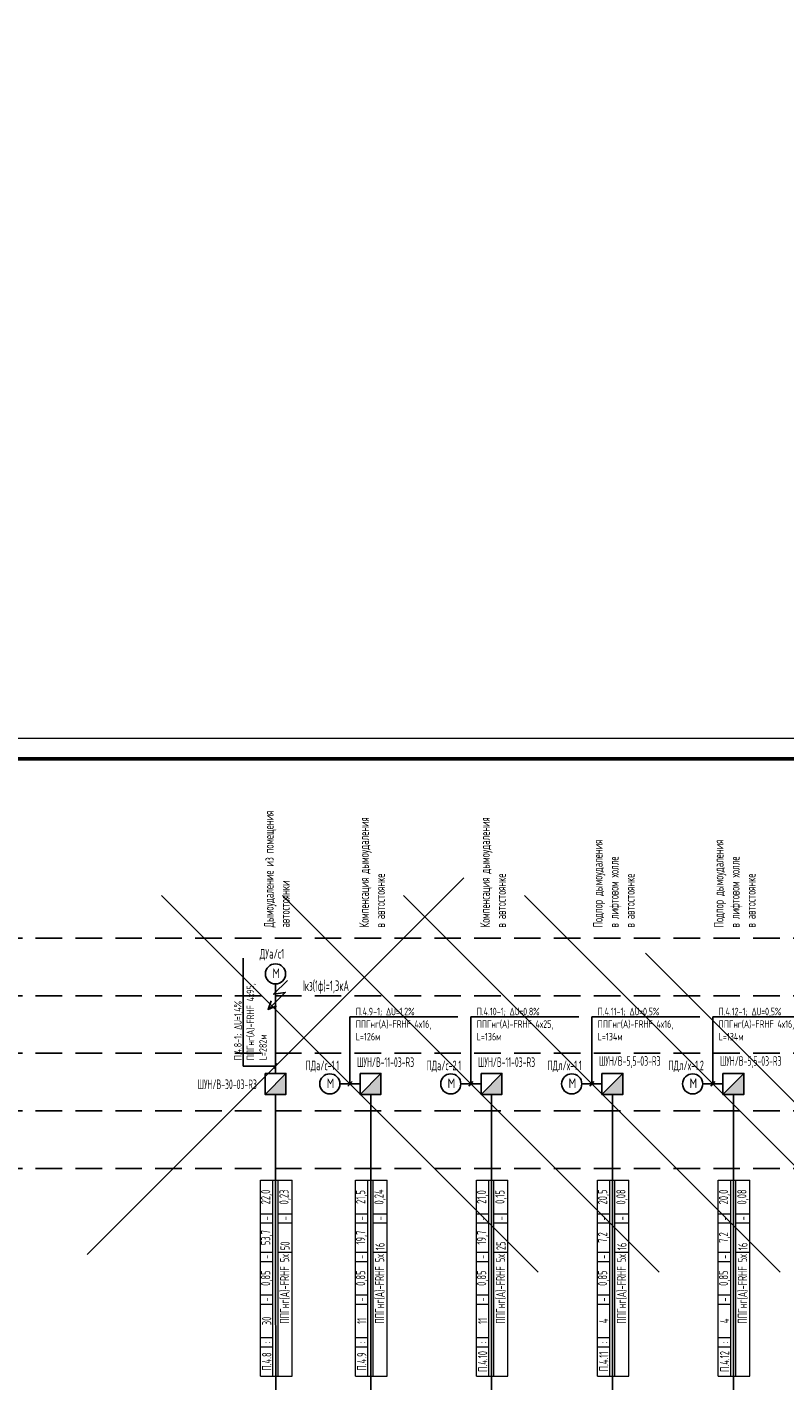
# Model space of a CAD drawing. Header units: millimetres. Extents: x -101899 to 582947, y -77476 to 345289.
# Tile 92 of 100: x 299819 to 317926, y 135988 to 168333. Entities that reach past the tile are written whole.
import ezdxf
from ezdxf import colors
from ezdxf.entities.mleader import LeaderData, LeaderLine
from ezdxf.enums import TextEntityAlignment as Align
from ezdxf.math import Vec2, Vec3

# ---------------------------------------------------------------- set-up
doc = ezdxf.new("R2010")
doc.units = ezdxf.units.MM
doc.linetypes.add('штриховая2', pattern=[9.525, 6.35, -3.175])
doc.layers.get('Defpoints').update_dxf_attribs({"color": 253})
doc.layers.add('$_Блоки', color=7, linetype='Continuous')
doc.layers.add('текст', color=7, linetype='Continuous', lineweight=20)
doc.layers.add('ФОРМАТ', color=7, linetype='Continuous', lineweight=18)
doc.styles.add('$_Electrical_gost', font='cs_gost2304.shx', dxfattribs={"width": 0.8})
doc.styles.add('Electrical_gost', font='cs_gost2304.shx', dxfattribs={"height": 250})

# ---------------------------------------------------------------- blocks, each defined once
blk = doc.blocks.new('*U158')
at = {"layer": 'ФОРМАТ'}
blk.add_lwpolyline([(1485, 420), (1485, 0), (0, 0), (0, 420)], close=True, dxfattribs=at)
at = {"layer": 'ФОРМАТ', "lineweight": 53}
blk.add_lwpolyline([(20, 415), (20, 5), (1480, 5), (1480, 415)], close=True, dxfattribs=at)
blk = doc.blocks.new('*U27')
at = {"layer": '$_Блоки'}
h = blk.add_hatch(color=0, dxfattribs=at)
h.dxf.hatch_style = 1
h.paths.add_polyline_path([(2.5, 0), (2.5, 5), (-2.5, 0)])
at = {"layer": '$_Блоки', "color": 0}
blk.add_line((-2.5, 0), (2.5, 5), dxfattribs=at)
blk.add_lwpolyline([(-2.5, 5), (2.5, 5), (2.5, 0), (-2.5, 0)], close=True, dxfattribs=at)
at = {"layer": '$_Блоки', "style": 'Electrical_gost', "flags": 1}
for tag, p in [('ПОМЕЩЕНИЕ_№', (-0.37, 26.83)), ('ГРУППА_№', (-0.37, 22.83)), ('НАИМЕНОВАНИЕ', (-0.37, 18.83)), ('ПРИМЕЧАНИЕ', (-0.37, 14.83))]:
    blk.add_attdef(tag, text='', height=2.5, dxfattribs=at).set_placement(p, align=Align.TOP_LEFT)
blk = doc.blocks.new('_Oblique')
at = {"color": 0, "linetype": 'ByBlock', "lineweight": -2}
blk.add_line((-0.5, -0.5), (0.5, 0.5), dxfattribs=at)
blk = doc.blocks.new('*T168')
at = {"layer": 'Defpoints', "color": 8, "linetype": 'ByBlock', "lineweight": 0, "transparency": 16777216}
for p, q in [((0, 0), (0, 4680)), ((0, 4680), (755, 4680)), ((300, 0), (300, 4680)), ((420, 0), (420, 4680)), ((755, 0), (755, 4680)), ((0, 3880), (300, 3880)), ((0, 3660), (300, 3660)), ((420, 3880), (755, 3880)), ((420, 3660), (755, 3660)), ((0, 2960), (300, 2960)), ((420, 2960), (755, 2960)), ((0, 2740), (300, 2740)), ((0, 1940), (300, 1940)), ((0, 1720), (300, 1720)), ((0, 920), (300, 920)), ((0, 700), (300, 700)), ((0, 0), (755, 0))]:
    blk.add_line(p, q, dxfattribs=at)
at = {"color": 0, "transparency": 16777216, "char_height": 220, "rotation": 90, "style": '$_Electrical_gost'}
for s, insert, width, attachment_point in [('22,0', (150, 4280), 800, 5), ('0,23', (588, 4280), 800, 5), ('53,7', (150, 3310), 700, 5), ('-', (150, 3770), 220, 5), ('-', (588, 3770), 220, 5), ('50', (588, 3010), 600, 4), ('0,85', (150, 2340), 800, 5), ('-', (150, 2850), 220, 5), ('{\\C256;ППГнг(А)-FRHF 5х}', (588, 2910), 2860, 6), ('-', (150, 1830), 220, 5), ('30', (150, 1320), 800, 5), ('П.4.8', (150, 350), 700, 5), (':', (150, 810), 220, 5)]:
    blk.add_mtext(s, dxfattribs=dict(at, insert=insert, width=width, attachment_point=attachment_point))
blk = doc.blocks.new('*T169')
at = {"layer": 'Defpoints', "color": 8, "linetype": 'ByBlock', "lineweight": 0, "transparency": 16777216}
for p, q in [((0, 0), (0, 4680)), ((0, 4680), (755, 4680)), ((300, 0), (300, 4680)), ((420, 0), (420, 4680)), ((755, 0), (755, 4680)), ((0, 3880), (300, 3880)), ((0, 3660), (300, 3660)), ((420, 3880), (755, 3880)), ((420, 3660), (755, 3660)), ((0, 2960), (300, 2960)), ((420, 2960), (755, 2960)), ((0, 2740), (300, 2740)), ((0, 1940), (300, 1940)), ((0, 1720), (300, 1720)), ((0, 920), (300, 920)), ((0, 700), (300, 700)), ((0, 0), (755, 0))]:
    blk.add_line(p, q, dxfattribs=at)
at = {"color": 0, "transparency": 16777216, "char_height": 220, "rotation": 90, "style": '$_Electrical_gost'}
for s, insert, width, attachment_point in [('21,5', (150, 4280), 800, 5), ('0,24', (588, 4280), 800, 5), ('19,7', (150, 3310), 700, 5), ('-', (150, 3770), 220, 5), ('-', (588, 3770), 220, 5), ('16', (588, 3010), 600, 4), ('0,85', (150, 2340), 800, 5), ('-', (150, 2850), 220, 5), ('{\\C256;ППГнг(А)-FRHF 5х}', (588, 2910), 2860, 6), ('-', (150, 1830), 220, 5), ('11', (150, 1320), 800, 5), ('П.4.9', (150, 350), 700, 5), (':', (150, 810), 220, 5)]:
    blk.add_mtext(s, dxfattribs=dict(at, insert=insert, width=width, attachment_point=attachment_point))
blk = doc.blocks.new('*T170')
at = {"layer": 'Defpoints', "color": 8, "linetype": 'ByBlock', "lineweight": 0, "transparency": 16777216}
for p, q in [((0, 0), (0, 4680)), ((0, 4680), (755, 4680)), ((300, 0), (300, 4680)), ((420, 0), (420, 4680)), ((755, 0), (755, 4680)), ((0, 3880), (300, 3880)), ((0, 3660), (300, 3660)), ((420, 3880), (755, 3880)), ((420, 3660), (755, 3660)), ((0, 2960), (300, 2960)), ((420, 2960), (755, 2960)), ((0, 2740), (300, 2740)), ((0, 1940), (300, 1940)), ((0, 1720), (300, 1720)), ((0, 920), (300, 920)), ((0, 700), (300, 700)), ((0, 0), (755, 0))]:
    blk.add_line(p, q, dxfattribs=at)
at = {"color": 0, "transparency": 16777216, "char_height": 220, "rotation": 90, "style": '$_Electrical_gost'}
for s, insert, width, attachment_point in [('21,0', (150, 4280), 800, 5), ('0,15', (588, 4280), 800, 5), ('19,7', (150, 3310), 700, 5), ('-', (150, 3770), 220, 5), ('-', (588, 3770), 220, 5), ('25', (588, 3010), 600, 4), ('0,85', (150, 2340), 800, 5), ('-', (150, 2850), 220, 5), ('{\\C256;ППГнг(А)-FRHF 5х}', (588, 2910), 2860, 6), ('-', (150, 1830), 220, 5), ('11', (150, 1320), 800, 5), ('П.4.10', (150, 350), 700, 5), (':', (150, 810), 220, 5)]:
    blk.add_mtext(s, dxfattribs=dict(at, insert=insert, width=width, attachment_point=attachment_point))
blk = doc.blocks.new('*T171')
at = {"layer": 'Defpoints', "color": 8, "linetype": 'ByBlock', "lineweight": 0, "transparency": 16777216}
for p, q in [((0, 0), (0, 4680)), ((0, 4680), (755, 4680)), ((300, 0), (300, 4680)), ((420, 0), (420, 4680)), ((755, 0), (755, 4680)), ((0, 3880), (300, 3880)), ((0, 3660), (300, 3660)), ((420, 3880), (755, 3880)), ((420, 3660), (755, 3660)), ((0, 2960), (300, 2960)), ((420, 2960), (755, 2960)), ((0, 2740), (300, 2740)), ((0, 1940), (300, 1940)), ((0, 1720), (300, 1720)), ((0, 920), (300, 920)), ((0, 700), (300, 700)), ((0, 0), (755, 0))]:
    blk.add_line(p, q, dxfattribs=at)
at = {"color": 0, "transparency": 16777216, "char_height": 220, "rotation": 90, "style": '$_Electrical_gost'}
for s, insert, width, attachment_point in [('20,5', (150, 4280), 800, 5), ('0,08', (588, 4280), 800, 5), ('-', (150, 3770), 220, 5), ('-', (588, 3770), 220, 5), ('7,2', (150, 3310), 700, 5), ('16', (588, 3010), 600, 4), ('0,85', (150, 2340), 800, 5), ('-', (150, 2850), 220, 5), ('{\\C256;ППГнг(А)-FRHF 5х}', (588, 2910), 2860, 6), ('-', (150, 1830), 220, 5), ('4', (150, 1320), 800, 5), ('П.4.11', (150, 350), 700, 5), (':', (150, 810), 220, 5)]:
    blk.add_mtext(s, dxfattribs=dict(at, insert=insert, width=width, attachment_point=attachment_point))
blk = doc.blocks.new('*T172')
at = {"layer": 'Defpoints', "color": 8, "linetype": 'ByBlock', "lineweight": 0, "transparency": 16777216}
for p, q in [((0, 0), (0, 4680)), ((0, 4680), (755, 4680)), ((300, 0), (300, 4680)), ((420, 0), (420, 4680)), ((755, 0), (755, 4680)), ((0, 3880), (300, 3880)), ((0, 3660), (300, 3660)), ((420, 3880), (755, 3880)), ((420, 3660), (755, 3660)), ((0, 2960), (300, 2960)), ((420, 2960), (755, 2960)), ((0, 2740), (300, 2740)), ((0, 1940), (300, 1940)), ((0, 1720), (300, 1720)), ((0, 920), (300, 920)), ((0, 700), (300, 700)), ((0, 0), (755, 0))]:
    blk.add_line(p, q, dxfattribs=at)
at = {"color": 0, "transparency": 16777216, "char_height": 220, "rotation": 90, "style": '$_Electrical_gost'}
for s, insert, width, attachment_point in [('20,0', (150, 4280), 800, 5), ('0,08', (588, 4280), 800, 5), ('-', (150, 3770), 220, 5), ('-', (588, 3770), 220, 5), ('7,2', (150, 3310), 700, 5), ('16', (588, 3010), 600, 4), ('0,85', (150, 2340), 800, 5), ('-', (150, 2850), 220, 5), ('{\\C256;ППГнг(А)-FRHF 5х}', (588, 2910), 2860, 6), ('-', (150, 1830), 220, 5), ('4', (150, 1320), 800, 5), ('П.4.12', (150, 350), 700, 5), (':', (150, 810), 220, 5)]:
    blk.add_mtext(s, dxfattribs=dict(at, insert=insert, width=width, attachment_point=attachment_point))

msp = doc.modelspace()

# ---------------------------------------------------------------- linework, layer by layer
at = {"linetype": 'штриховая2', "ltscale": 100}
for points in [[(285737.2, 146565.5), (399903.6, 146565.5)], [(285737.2, 145190.5), (399903.6, 145190.5)], [(285737.2, 143815.5), (399903.6, 143815.5)], [(285737.2, 142440.5), (399903.6, 142440.5)], [(285737.2, 141065.5), (399903.6, 141065.5)]]:
    msp.add_lwpolyline(points, dxfattribs=at)
for points in [[(306040, 145554.6), (305709.8, 145224.7), (305987.5, 145268.5), (305577.2, 144865.9), (305781.1, 144949.1)], [(305754.7, 143334.3), (305754.7, 145472)], [(305654.9, 145066.5), (305577.2, 144865.9)], [(305705.2, 143452.4), (305804.3, 143568)], [(307774.7, 143084.3), (307292.9, 143084.3)], [(307484.3, 143026.5), (307583.4, 143142.2)], [(310664.7, 143084.3), (310182.9, 143084.3)], [(310374.3, 143026.5), (310473.4, 143142.2)], [(313554.7, 143084.3), (313072.9, 143084.3)], [(313264.3, 143026.5), (313363.4, 143142.2)], [(316444.7, 143084.3), (315962.9, 143084.3)], [(316154.3, 143026.5), (316253.4, 143142.2)], [(305759.2, 131813.1), (305754.7, 142834.3)], [(308029.2, 132453.1), (308029.2, 142834.3)], [(310919.2, 132453.1), (310919.2, 142834.3)], [(313809.2, 132453.1), (313809.2, 142834.3)], [(316699.2, 132453.1), (316699.2, 142834.3)]]:
    msp.add_lwpolyline(points)
at = {"lineweight": -3}
for centre in [(305754.7, 145712.7), (307052.2, 143084.3), (309942.2, 143084.3), (312832.2, 143084.3), (315722.2, 143084.3)]:
    msp.add_circle(centre, 240.7, dxfattribs=at)

# ---------------------------------------------------------------- block references
at = {"color": 114, "true_color": 0x139b48, "xscale": 100, "yscale": 100, "zscale": 100}
msp.add_blockref('*U158', (275997.4, 109347.8), dxfattribs=at)
at = {"xscale": 100, "yscale": 100, "zscale": 100}
for p in [(305754.7, 142834.3), (308024.7, 142834.3), (310914.7, 142834.3), (313804.7, 142834.3), (316694.7, 142834.3)]:
    msp.add_blockref('*U27', p, dxfattribs=at)
for name, p in [('*T168', (305394.7, 136102.8)), ('*T169', (307664.7, 136102.8)), ('*T170', (310554.7, 136102.8)), ('*T171', (313444.7, 136102.8)), ('*T172', (316334.7, 136102.8))]:
    msp.add_blockref(name, p)

# ---------------------------------------------------------------- texts
at = {"layer": 'текст', "linetype": 'Continuous', "char_height": 230, "attachment_point": 4, "rotation": 90, "style": '$_Electrical_gost'}
for s, insert, width in [('Подпор дымоудаления \\Pв лифтовом холле \\Pв автостоянке', (313838.5, 146821.3), 4213.741), ('Подпор дымоудаления \\Pв лифтовом холле \\Pв автостоянке', (316728.5, 146821.3), 4213.741), ('Дымоудаление из помещения автостоянки', (305788.5, 146821.3), 3770.5), ('Компенсация дымоудаления \\Pв автостоянке', (308062.9, 146821.3), 3770.5), ('Компенсация дымоудаления \\Pв автостоянке', (310952.9, 146821.3), 3770.5)]:
    msp.add_mtext(s, dxfattribs=dict(at, insert=insert, width=width))
at = {"layer": 'текст', "linetype": 'Continuous', "char_height": 230, "attachment_point": 4, "style": '$_Electrical_gost'}
for s, insert, width in [('ДУа/с1', (305377.5, 146170.6), 828.911), ('{\\W1;М}', (305679.3, 145727.8), 198.079), ('{\\W0.7;ПДа/с-1.1}', (306472.1, 143502.5), 1247.916), ('{\\W0.6;ШУН/В-11-03-R3}', (307702.9, 143604.9), 1258.756), ('{\\W0.7;ПДа/с-2.1}', (309362.1, 143502.5), 1247.916), ('{\\W0.6;ШУН/В-11-03-R3}', (310592.9, 143604.9), 1258.756), ('{\\W0.7;ПДл/х-1.1}', (312252.1, 143502.5), 1247.916), ('{\\W0.6;ШУН/В-5,5-03-R3}', (313482.9, 143604.9), 1258.756), ('{\\W0.7;ПДл/х-1.2}', (315142.1, 143502.5), 1247.916), ('{\\W0.6;ШУН/В-5,5-03-R3}', (316372.9, 143604.9), 1600.808), ('{\\W0.6;ШУН/В-30-03-R3}', (303892.9, 143074.9), 1551.597), ('{\\W1;М}', (306976.8, 143099.5), 198.079), ('{\\W1;М}', (309866.8, 143099.5), 198.079), ('{\\W1;М}', (312756.8, 143099.5), 198.079), ('{\\W1;М}', (315646.8, 143099.5), 198.079)]:
    msp.add_mtext(s, dxfattribs=dict(at, insert=insert, width=width))
at = {"layer": 'текст', "linetype": 'штриховая2', "insert": (307509.9, 145397.7), "char_height": 250, "width": 1515.35, "attachment_point": 6, "style": '$_Electrical_gost'}
msp.add_mtext('{\\W0.7;Iкз(1ф)=1,3кА}', dxfattribs=at)

# ---------------------------------------------------------------- leaders
at = {"layer": 'текст'}
ml = msp.add_multileader_mtext('Standard', dxfattribs=at)
ml.set_content('{\\W0.8;П.4.8-1; \\T0.95;ΔU=1,4%\\T1;\\PППГнг(А)-FRHF 4х95,\\PL=282м}', color=256, style='Electrical_gost')
ml.set_leader_properties(lineweight=25)
ml.set_arrow_properties(name='OBLIQUE')
ml.build(insert=Vec2(0, 0))
ml.multileader.update_dxf_attribs({"text_left_attachment_type": 6, "text_right_attachment_type": 6, "dogleg_length": 0.36, "arrow_head_size": 9000, "scale": 100})
ctx = ml.context
ctx.base_point, ctx.scale, ctx.char_height, ctx.arrow_head_size, ctx.landing_gap_size, ctx.plane_origin, ctx.plane_x_axis, ctx.plane_y_axis = Vec3(304981.4, 143548.4), 100, 180, 9000, 100, Vec3(311356.9, 135862.1), Vec3(-0.0000489, 1), Vec3(-1, -0.0000489)
ctx.left_attachment, ctx.right_attachment = 6, 6
notes = []
notes.append((ctx, [(0, (1, 1, 0), (304981.4, 143510.2), (-0.0000489, 1), 38.2, [(0, [(305754.7, 143510.2), (304981.4, 143510.2), (304981.4, 143510.2)], 0, [])])]))
ctx.mtext.insert, ctx.mtext.text_direction, ctx.mtext.rotation, ctx.mtext.width, ctx.mtext.defined_height, ctx.mtext.flow_direction = Vec3(304765.4, 143648.4), Vec3(-0.0000489, 1), 1.5708453, 1927.945, 512, 5
ml = msp.add_multileader_mtext('Standard', dxfattribs=at)
ml.set_content('{\\W0.8;П.4.9-1; \\T0.95;ΔU=1,2%\\T1;\\PППГнг(А)-FRHF 4х16,\\PL=126м}', color=256, style='Electrical_gost')
ml.set_leader_properties(lineweight=25)
ml.set_arrow_properties(name='OBLIQUE')
ml.build(insert=Vec2(0, 0))
ml.multileader.update_dxf_attribs({"text_left_attachment_type": 6, "text_right_attachment_type": 6, "dogleg_length": 0.36, "arrow_head_size": 9000, "scale": 100})
ctx = ml.context
ctx.base_point, ctx.scale, ctx.char_height, ctx.arrow_head_size, ctx.landing_gap_size, ctx.plane_origin, ctx.plane_x_axis, ctx.plane_y_axis = Vec3(307572, 144687.7), 100, 180, 9000, 100, Vec3(299885.7, 138312.2), Vec3(1, 0.0000489), Vec3(-0.0000489, 1)
ctx.left_attachment, ctx.right_attachment = 6, 6
notes.append((ctx, [(0, (1, 1, 0), (307533.8, 144687.7), (1, 0.0000489), 38.2, [(0, [(307533.8, 143084.3), (307533.8, 144687.7), (307533.8, 144687.7)], 0, [])])]))
ctx.mtext.insert, ctx.mtext.text_direction, ctx.mtext.rotation, ctx.mtext.width, ctx.mtext.defined_height, ctx.mtext.flow_direction = Vec3(307672, 144903.7), Vec3(1, 0.0000489), 0.0000489, 1927.945, 512, 5
ml = msp.add_multileader_mtext('Standard', dxfattribs=at)
ml.set_content('{\\W0.8;П.4.10-1; \\T0.95;ΔU=0,8%\\T1;\\PППГнг(А)-FRHF 4х25,\\PL=136м}', color=256, style='Electrical_gost')
ml.set_leader_properties(lineweight=25)
ml.set_arrow_properties(name='OBLIQUE')
ml.build(insert=Vec2(0, 0))
ml.multileader.update_dxf_attribs({"text_left_attachment_type": 6, "text_right_attachment_type": 6, "dogleg_length": 0.36, "arrow_head_size": 9000, "scale": 100})
ctx = ml.context
ctx.base_point, ctx.scale, ctx.char_height, ctx.arrow_head_size, ctx.landing_gap_size, ctx.plane_origin, ctx.plane_x_axis, ctx.plane_y_axis = Vec3(310462, 144687.7), 100, 180, 9000, 100, Vec3(302775.7, 138312.2), Vec3(1, 0.0000489), Vec3(-0.0000489, 1)
ctx.left_attachment, ctx.right_attachment = 6, 6
notes.append((ctx, [(0, (1, 1, 0), (310423.8, 144687.7), (1, 0.0000489), 38.2, [(0, [(310423.8, 143084.3), (310423.8, 144687.7), (310423.8, 144687.7)], 0, [])])]))
ctx.mtext.insert, ctx.mtext.text_direction, ctx.mtext.rotation, ctx.mtext.width, ctx.mtext.defined_height, ctx.mtext.flow_direction = Vec3(310562, 144903.7), Vec3(1, 0.0000489), 0.0000489, 1927.945, 512, 5
ml = msp.add_multileader_mtext('Standard', dxfattribs=at)
ml.set_content('{\\W0.8;П.4.11-1; \\T0.95;ΔU=0,5%\\T1;\\PППГнг(А)-FRHF 4х16,\\PL=134м}', color=256, style='Electrical_gost')
ml.set_leader_properties(lineweight=25)
ml.set_arrow_properties(name='OBLIQUE')
ml.build(insert=Vec2(0, 0))
ml.multileader.update_dxf_attribs({"text_left_attachment_type": 6, "text_right_attachment_type": 6, "dogleg_length": 0.36, "arrow_head_size": 9000, "scale": 100})
ctx = ml.context
ctx.base_point, ctx.scale, ctx.char_height, ctx.arrow_head_size, ctx.landing_gap_size, ctx.plane_origin, ctx.plane_x_axis, ctx.plane_y_axis = Vec3(313352, 144687.7), 100, 180, 9000, 100, Vec3(305665.7, 138312.2), Vec3(1, 0.0000489), Vec3(-0.0000489, 1)
ctx.left_attachment, ctx.right_attachment = 6, 6
notes.append((ctx, [(0, (1, 1, 0), (313313.8, 144687.7), (1, 0.0000489), 38.2, [(0, [(313313.8, 143084.3), (313313.8, 144687.7), (313313.8, 144687.7)], 0, [])])]))
ctx.mtext.insert, ctx.mtext.text_direction, ctx.mtext.rotation, ctx.mtext.width, ctx.mtext.defined_height, ctx.mtext.flow_direction = Vec3(313452, 144903.7), Vec3(1, 0.0000489), 0.0000489, 1927.945, 512, 5
ml = msp.add_multileader_mtext('Standard', dxfattribs=at)
ml.set_content('{\\W0.8;П.4.12-1; \\T0.95;ΔU=0,5%\\T1;\\PППГнг(А)-FRHF 4х16,\\PL=134м}', color=256, style='Electrical_gost')
ml.set_leader_properties(lineweight=25)
ml.set_arrow_properties(name='OBLIQUE')
ml.build(insert=Vec2(0, 0))
ml.multileader.update_dxf_attribs({"text_left_attachment_type": 6, "text_right_attachment_type": 6, "dogleg_length": 0.36, "arrow_head_size": 9000, "scale": 100})
ctx = ml.context
ctx.base_point, ctx.scale, ctx.char_height, ctx.arrow_head_size, ctx.landing_gap_size, ctx.plane_origin, ctx.plane_x_axis, ctx.plane_y_axis = Vec3(316242, 144687.7), 100, 180, 9000, 100, Vec3(308555.7, 138312.2), Vec3(1, 0.0000489), Vec3(-0.0000489, 1)
ctx.left_attachment, ctx.right_attachment = 6, 6
notes.append((ctx, [(0, (1, 1, 0), (316203.8, 144687.7), (1, 0.0000489), 38.2, [(0, [(316203.8, 143084.3), (316203.8, 144687.7), (316203.8, 144687.7)], 0, [])])]))
ctx.mtext.insert, ctx.mtext.text_direction, ctx.mtext.rotation, ctx.mtext.width, ctx.mtext.defined_height, ctx.mtext.flow_direction = Vec3(316342, 144903.7), Vec3(1, 0.0000489), 0.0000489, 1927.945, 512, 5
ml = msp.add_multileader_mtext('Standard', dxfattribs=at)
ml.set_content('{\\W0.8;П.4.13-1; \\T0.95;ΔU=0,5%\\T1;\\PППГнг(А)-FRHF 4х16,\\PL=159м}', color=256, style='Electrical_gost')
ml.set_leader_properties(lineweight=25)
ml.set_arrow_properties(name='OBLIQUE')
ml.build(insert=Vec2(0, 0))
ml.multileader.update_dxf_attribs({"text_left_attachment_type": 6, "text_right_attachment_type": 6, "dogleg_length": 0.36, "arrow_head_size": 9000, "scale": 100})
ctx = ml.context
ctx.base_point, ctx.scale, ctx.char_height, ctx.arrow_head_size, ctx.landing_gap_size, ctx.plane_origin, ctx.plane_x_axis, ctx.plane_y_axis = Vec3(319132, 143307.7), 100, 180, 9000, 100, Vec3(311445.7, 136932.2), Vec3(1, 0.0000489), Vec3(-0.0000489, 1)
ctx.left_attachment, ctx.right_attachment = 6, 6
notes.append((ctx, [(0, (1, 1, 0), (319093.8, 143307.7), (1, 0.0000489), 38.2, [(0, [(319093.8, 141704.3), (319093.8, 143307.7), (319093.8, 143307.7)], 0, [])])]))
ctx.mtext.insert, ctx.mtext.text_direction, ctx.mtext.rotation, ctx.mtext.width, ctx.mtext.defined_height, ctx.mtext.flow_direction = Vec3(319232, 143523.7), Vec3(1, 0.0000489), 0.0000489, 1927.945, 512, 5
for ctx, leaders in notes:
    for number, flags, end, landing, length, lines in leaders:
        leader = LeaderData()
        leader.index, (leader.has_last_leader_line, leader.has_dogleg_vector, leader.attachment_direction) = number, flags
        leader.last_leader_point, leader.dogleg_vector, leader.dogleg_length = Vec3(end), Vec3(landing), length
        for number, points, colour, breaks in lines:
            line = LeaderLine()
            line.index, line.vertices, line.color, line.breaks = number, Vec3.list(points), colors.encode_raw_color(colour), breaks
            leader.lines.append(line)
        ctx.leaders.append(leader)

doc.saveas('drawing.dxf')
